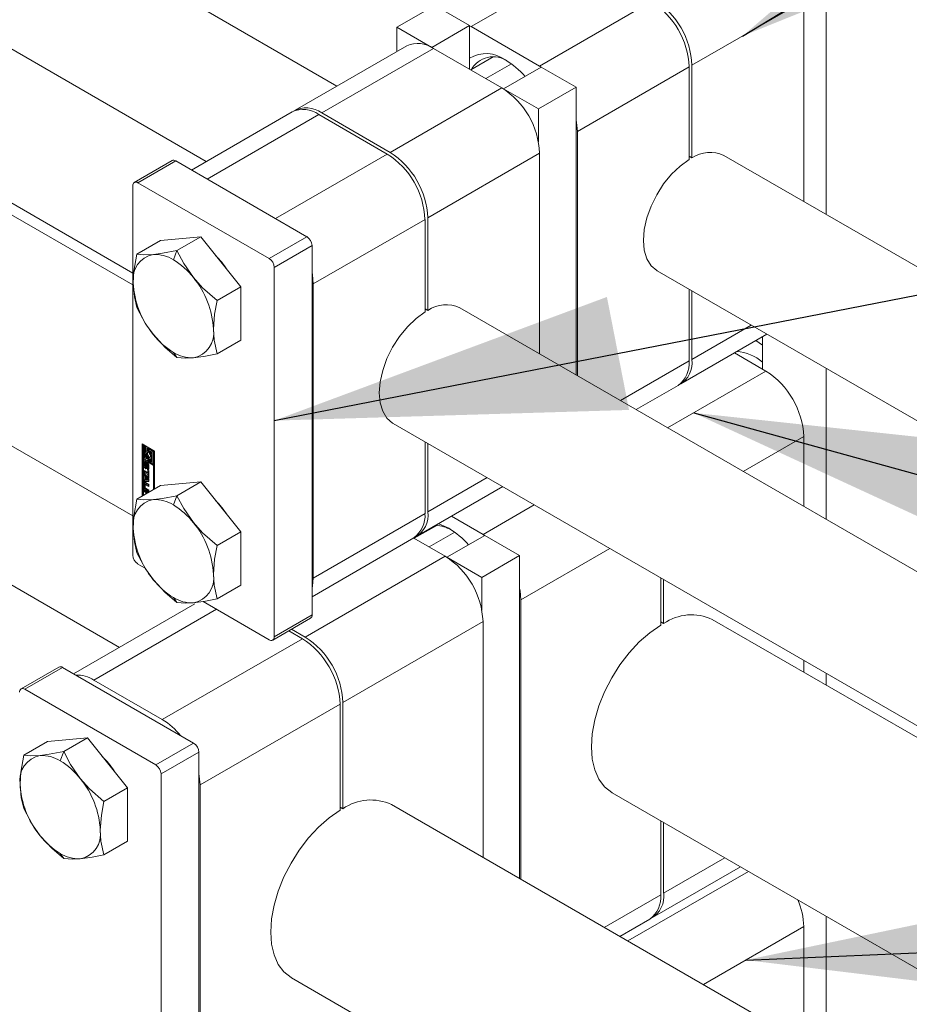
# Model space of a CAD drawing. Header units: millimetres. Extents: x 450 to 25135, y 150 to 17673.
# Tile 92 of 201: x 3093 to 3360, y 15965 to 16260. Entities that reach past the tile are written whole.
import ezdxf

# ---------------------------------------------------------------- set-up
doc = ezdxf.new("R2010")
doc.units = ezdxf.units.MM
doc.linetypes.add('SLD-Continua', pattern=[0])
doc.layers.add('COTAS', color=1, linetype='SLD-Continua')
doc.styles.get("Standard").update_dxf_attribs({"font": 'ARIALN.TTF'})
doc.dimstyles.new('SLDDIMSTYLE0', dxfattribs={"dimtxt": 0.18, "dimasz": 105, "dimexe": 0, "dimexo": 0.0625, "dimgap": 0, "dimtad": 0, "dimtih": 1, "dimtoh": 1, "dimdec": 0, "dimrnd": 1e-09, "dimzin": 0, "dimdsep": 46, "dimtxsty": 'Standard', "dimsah": 1, "dimcen": 0.09, "dimadec": 0, "dimazin": 0, "dimtfac": 105, "dimtdec": 0, "dimtofl": 0, "dimtmove": 0, "dimatfit": 3, "dimfxl": 1, "dimfrac": 2, "dimtolj": 1, "dimtzin": 0, "dimarcsym": 0})

msp = doc.modelspace()

# ---------------------------------------------------------------- linework, layer by layer
at = {"color": 7, "linetype": 'SLD-Continua', "lineweight": 18, "ltscale": 30}
for p, q in [((3149.33, 16217.82), (2481.11, 16603.57)), ((2461.11, 16568.93), (3127.31, 16184.35)), ((2885.38, 16415.45), (3188.52, 16240.44)), ((3127.31, 16180.83), (2872.19, 16328.1)), ((2842.19, 16276.14), (3127.31, 16111.55)), ((3123.27, 16072.13), (2776.02, 16272.59)), ((3703.91, 15989.1), (3304.54, 16219.66)), ((3284.54, 16185.02), (3703.91, 15942.92)), ((3703.91, 15897.67), (3225.34, 16173.94)), ((3205.34, 16139.3), (3703.91, 15851.48)), ((3703.91, 15847.96), (3301.05, 16080.53)), ((3271.05, 16028.56), (3703.91, 15778.68)), ((3703.91, 15736.93), (3204.88, 16025.01)), ((3174.89, 15973.05), (3703.91, 15667.65))]:
    msp.add_line(p, q, dxfattribs=at)
at = {"layer": 'COTAS', "linetype": 'SLD-Continua', "lineweight": 18, "ltscale": 30}
for p, q in [((3335.2, 16329.92), (3335.2, 16201.96)), ((3228.78, 16258.27), (3262.29, 16277.62)), ((3206.5, 16258.07), (3217.82, 16264.6)), ((3228.28, 16258.56), (3217.82, 16264.6)), ((3249.28, 16246.43), (3282.8, 16265.78)), ((3328.48, 16266.02), (3294.96, 16246.68)), ((3328.48, 16266.02), (3328.48, 16205.84)), ((3206.5, 16258.07), (3216.97, 16252.03)), ((3206.5, 16250.82), (3206.5, 16258.07)), ((3216.97, 16252.03), (3228.28, 16258.56)), ((3228.28, 16245.49), (3228.28, 16258.56)), ((3228.28, 16258.54), (3228.78, 16258.27)), ((3249.28, 16246.43), (3228.78, 16258.27)), ((3209.46, 16252.53), (3175.95, 16233.18)), ((3217.46, 16251.74), (3183.95, 16232.39)), ((3216.97, 16252.03), (3216.97, 16252.01)), ((3217.46, 16251.74), (3237.97, 16239.9)), ((3235.4, 16249.16), (3228.66, 16245.27)), ((3233.15, 16242.69), (3240.81, 16247.11)), ((3238.46, 16239.62), (3249.78, 16246.15)), ((3249.28, 16246.43), (3249.77, 16246.14)), ((3260.24, 16240.11), (3249.78, 16246.15)), ((3260.6, 16226.84), (3294.11, 16246.19)), ((3294.11, 16218.42), (3294.11, 16246.19)), ((3294.96, 16246.68), (3294.96, 16218.91)), ((3237.97, 16239.9), (3204.45, 16220.55)), ((3238.46, 16239.62), (3238.46, 16239.6)), ((3238.46, 16239.62), (3248.93, 16233.57)), ((3248.93, 16233.57), (3260.24, 16240.11)), ((3260.24, 16153.79), (3260.24, 16240.11)), ((3175.1, 16232.69), (3144.89, 16215.26)), ((3183.95, 16232.39), (3204.45, 16220.55)), ((3248.93, 16233.57), (3248.93, 16223.75)), ((3149.58, 16212.55), (3183.1, 16231.9)), ((3203.6, 16220.06), (3183.1, 16231.9)), ((3260.6, 16226.84), (3260.6, 16153.59)), ((3249.28, 16220.31), (3215.77, 16200.96)), ((3249.28, 16220.31), (3249.28, 16160.12)), ((3139.08, 16218.09), (3127.76, 16211.56)), ((3128.86, 16211.45), (3140.18, 16217.98)), ((3179.49, 16195.28), (3140.18, 16217.98)), ((3170.09, 16200.71), (3203.6, 16220.06)), ((3294.11, 16219.4), (3294.96, 16218.91)), ((3128.86, 16211.45), (3168.18, 16188.75)), ((3170.09, 16200.71), (3149.58, 16212.55)), ((3127.31, 16210.55), (3127.31, 16099.83)), ((3181.4, 16181.12), (3214.92, 16200.47)), ((3214.92, 16172.7), (3214.92, 16200.47)), ((3215.77, 16200.96), (3215.77, 16173.19)), ((3135.65, 16194.15), (3128.52, 16190.04)), ((3147.67, 16195.23), (3135.65, 16194.15)), ((3147.67, 16195.23), (3140.54, 16191.11)), ((3159.69, 16180.27), (3147.67, 16195.23)), ((3168.18, 16188.75), (3179.49, 16195.28)), ((3140.54, 16191.11), (3139.47, 16188.34)), ((3169.73, 16186.06), (3181.05, 16192.59)), ((3181.05, 16081.87), (3181.05, 16192.59)), ((3169.73, 16186.06), (3169.73, 16075.34)), ((3159.69, 16180.27), (3152.56, 16176.16)), ((3159.69, 16164.24), (3159.69, 16180.27)), ((3181.4, 16181.12), (3181.4, 16092.93)), ((3294.11, 16158), (3294.11, 16179.49)), ((3294.96, 16179), (3294.96, 16158.49)), ((3214.92, 16173.68), (3215.77, 16173.19)), ((3312.73, 16168.74), (3294.96, 16158.49)), ((3159.69, 16164.24), (3152.56, 16160.13)), ((3291.65, 16151.16), (3317.41, 16166.04)), ((3316.1, 16165.28), (3316.1, 16155.59)), ((3316.1, 16162.78), (3314.07, 16164.11)), ((3139.47, 16160.58), (3140.54, 16159.05)), ((3307.71, 16160.43), (3317.16, 16154.97)), ((3273.53, 16146.12), (3294.11, 16158)), ((3335.2, 16155.77), (3335.2, 16110.52)), ((3317.16, 16154.97), (3287.68, 16137.95)), ((3278.22, 16143.41), (3290.8, 16150.67)), ((3328.48, 16135.38), (3310.31, 16124.89)), ((3328.48, 16135.38), (3328.48, 16114.4)), ((3130.13, 16133.14), (3133.85, 16131)), ((3130.13, 16117.48), (3130.13, 16133.14)), ((3130.42, 16132.98), (3130.42, 16117.64)), ((3130.77, 16132.7), (3130.48, 16132.54)), ((3130.48, 16132.54), (3130.48, 16128.78)), ((3130.84, 16132.33), (3130.48, 16132.54)), ((3131.12, 16132.5), (3130.77, 16132.7)), ((3131.12, 16132.5), (3130.84, 16132.33)), ((3130.84, 16128.98), (3130.84, 16132.33)), ((3131.12, 16130.74), (3131.12, 16132.5)), ((3131.75, 16132.13), (3131.47, 16131.97)), ((3131.47, 16131.97), (3131.47, 16131.01)), ((3131.82, 16131.77), (3131.47, 16131.97)), ((3132.1, 16131.93), (3131.75, 16132.13)), ((3132.1, 16131.93), (3131.82, 16131.77)), ((3131.82, 16130.55), (3131.82, 16131.77)), ((3132.1, 16130.72), (3132.1, 16131.93)), ((3132.45, 16131.73), (3132.17, 16131.57)), ((3133.78, 16130.96), (3132.45, 16131.73)), ((3214.92, 16112.28), (3214.92, 16133.77)), ((3215.77, 16133.28), (3215.77, 16112.77)), ((3130.48, 16128.78), (3131.82, 16128.01)), ((3131.12, 16129.14), (3130.84, 16128.98)), ((3131.47, 16128.62), (3130.84, 16128.98)), ((3131.12, 16129.14), (3131.12, 16129.85)), ((3131.47, 16128.94), (3131.12, 16129.14)), ((3131.47, 16131.04), (3131.32, 16130.96)), ((3131.47, 16129.17), (3131.47, 16128.62)), ((3132.1, 16130.72), (3131.82, 16130.55)), ((3132.1, 16129.39), (3131.82, 16129.23)), ((3131.82, 16128.01), (3131.82, 16129.23)), ((3132.1, 16128.17), (3132.1, 16129.39)), ((3133.5, 16130.8), (3132.17, 16131.57)), ((3132.17, 16131.57), (3132.17, 16130.35)), ((3132.45, 16129.19), (3132.17, 16129.02)), ((3132.17, 16129.02), (3132.17, 16127.81)), ((3132.53, 16129.18), (3132.45, 16129.19)), ((3132.52, 16130.96), (3133.15, 16130.6)), ((3132.52, 16130.41), (3132.52, 16130.96)), ((3132.8, 16130.57), (3132.52, 16130.41)), ((3132.67, 16128.62), (3132.95, 16128.78)), ((3132.8, 16130.57), (3132.8, 16130.8)), ((3133.15, 16130.6), (3133.15, 16127.24)), ((3133.78, 16130.96), (3133.5, 16130.8)), ((3133.5, 16127.04), (3133.5, 16130.8)), ((3133.78, 16127.2), (3133.78, 16130.96)), ((3133.85, 16131), (3133.85, 16119.62)), ((3130.48, 16128.37), (3130.77, 16128.54)), ((3133.5, 16126.64), (3130.48, 16128.37)), ((3130.48, 16128.37), (3130.48, 16117.68)), ((3130.92, 16127.74), (3130.63, 16127.58)), ((3130.63, 16126.57), (3130.63, 16127.58)), ((3130.92, 16126.73), (3130.63, 16126.57)), ((3133.78, 16126.8), (3130.77, 16128.54)), ((3130.92, 16126.73), (3130.92, 16127.74)), ((3131.01, 16127.28), (3131.01, 16126.42)), ((3131.11, 16127.45), (3131.06, 16127.42)), ((3131.11, 16127.44), (3131.08, 16127.42)), ((3131.09, 16125.77), (3131.38, 16125.93)), ((3131.11, 16127.83), (3131.11, 16127.41)), ((3131.11, 16127.41), (3131.11, 16127.42)), ((3131.11, 16127.42), (3131.11, 16127.42)), ((3131.15, 16126.18), (3131.44, 16126.34)), ((3131.44, 16126.34), (3131.16, 16126.18)), ((3131.47, 16126.38), (3131.19, 16126.22)), ((3131.21, 16126.3), (3131.23, 16127.24)), ((3131.49, 16126.46), (3131.21, 16126.3)), ((3131.51, 16127.4), (3131.23, 16127.24)), ((3131.44, 16126.34), (3131.44, 16126.34)), ((3131.49, 16126.46), (3131.51, 16127.4)), ((3131.57, 16126.96), (3131.55, 16126.02)), ((3131.9, 16127.26), (3131.62, 16127.09)), ((3131.91, 16127.26), (3131.63, 16127.1)), ((3131.66, 16125.44), (3131.67, 16125.86)), ((3131.95, 16127.25), (3131.67, 16127.09)), ((3131.95, 16127.25), (3131.67, 16127.09)), ((3131.99, 16127.19), (3131.72, 16127.03)), ((3131.72, 16125.86), (3132, 16126.03)), ((3132.02, 16126.05), (3131.74, 16125.89)), ((3132.04, 16127.11), (3131.75, 16126.94)), ((3132.04, 16127.02), (3131.76, 16126.86)), ((3131.76, 16126), (3131.76, 16126.86)), ((3132.04, 16126.16), (3131.76, 16126)), ((3132.04, 16126.1), (3131.76, 16125.94)), ((3132.1, 16128.17), (3131.82, 16128.01)), ((3131.95, 16126), (3131.95, 16125.61)), ((3132.04, 16126.16), (3132.04, 16127.02)), ((3132.15, 16126.71), (3132.15, 16125.7)), ((3132.17, 16127.81), (3132.52, 16127.61)), ((3132.52, 16127.61), (3132.52, 16128.56)), ((3132.8, 16127.77), (3132.52, 16127.61)), ((3132.8, 16127.77), (3132.8, 16128.7)), ((3133.15, 16127.24), (3133.5, 16127.04)), ((3133.78, 16127.2), (3133.5, 16127.04)), ((3133.78, 16126.8), (3133.5, 16126.64)), ((3133.5, 16119.42), (3133.5, 16126.64)), ((3133.78, 16119.58), (3133.78, 16126.8)), ((3130.68, 16125.15), (3131.79, 16124.51)), ((3130.68, 16124.6), (3130.68, 16125.15)), ((3130.96, 16124.76), (3130.68, 16124.6)), ((3131.79, 16123.96), (3130.68, 16124.6)), ((3130.68, 16124.37), (3132.14, 16122.63)), ((3130.68, 16123.78), (3130.68, 16124.37)), ((3130.96, 16123.94), (3130.68, 16123.78)), ((3130.93, 16123.49), (3130.68, 16123.78)), ((3131.21, 16123.65), (3130.93, 16123.49)), ((3130.93, 16122.37), (3130.93, 16123.49)), ((3130.96, 16124.76), (3130.96, 16124.98)), ((3132.07, 16124.12), (3130.96, 16124.76)), ((3130.96, 16123.94), (3130.96, 16124.03)), ((3131.21, 16123.65), (3130.96, 16123.94)), ((3131.21, 16122.54), (3131.21, 16123.65)), ((3131.53, 16123.27), (3131.25, 16123.11)), ((3131.25, 16123.11), (3131.25, 16122.38)), ((3131.83, 16122.41), (3131.25, 16123.11)), ((3132.11, 16122.58), (3131.53, 16123.27)), ((3131.95, 16125.61), (3131.66, 16125.44)), ((3131.69, 16125.43), (3131.97, 16125.59)), ((3131.79, 16125.26), (3132.14, 16125.05)), ((3131.79, 16124.51), (3131.79, 16125.26)), ((3132.07, 16124.67), (3131.79, 16124.51)), ((3132.07, 16124.12), (3131.79, 16123.96)), ((3131.79, 16123.21), (3131.79, 16123.96)), ((3132.07, 16123.37), (3131.79, 16123.21)), ((3132.14, 16123), (3131.79, 16123.21)), ((3132.07, 16124.67), (3132.07, 16125.09)), ((3132.07, 16123.37), (3132.07, 16124.12)), ((3132.14, 16123.33), (3132.07, 16123.37)), ((3132.14, 16125.05), (3132.14, 16123)), ((3233.53, 16123.03), (3215.77, 16112.77)), ((3135.65, 16120.66), (3128.52, 16116.55)), ((3130.92, 16121.47), (3130.64, 16121.31)), ((3130.64, 16120.14), (3130.64, 16121.31)), ((3130.92, 16120.3), (3130.64, 16120.14)), ((3130.68, 16122.36), (3130.93, 16122.37)), ((3130.68, 16121.77), (3130.68, 16122.36)), ((3130.96, 16121.94), (3130.68, 16121.77)), ((3132.14, 16121.83), (3130.68, 16121.77)), ((3130.92, 16120.3), (3130.92, 16121.47)), ((3131.21, 16122.54), (3130.93, 16122.37)), ((3130.96, 16121.94), (3130.96, 16122.4)), ((3132.14, 16121.98), (3130.96, 16121.94)), ((3131, 16120.9), (3131, 16120.12)), ((3131.32, 16121.16), (3131.04, 16121)), ((3131.09, 16121.57), (3132.14, 16120.96)), ((3131.42, 16121.15), (3131.14, 16120.99)), ((3132.14, 16120.41), (3131.14, 16120.99)), ((3131.14, 16119.87), (3132.14, 16119.29)), ((3131.25, 16122.38), (3131.83, 16122.41)), ((3132.14, 16120.73), (3131.42, 16121.15)), ((3132.11, 16122.58), (3131.83, 16122.41)), ((3132.14, 16122.63), (3132.14, 16121.83)), ((3132.14, 16120.96), (3132.14, 16120.41)), ((3147.67, 16121.74), (3135.65, 16120.66)), ((3147.67, 16121.74), (3140.54, 16117.62)), ((3159.69, 16106.78), (3147.67, 16121.74)), ((3212.45, 16105.44), (3238.22, 16120.32)), ((3130.68, 16119.39), (3132.07, 16118.59)), ((3130.68, 16118.85), (3130.68, 16119.39)), ((3130.96, 16119.01), (3130.68, 16118.85)), ((3131.18, 16118.56), (3130.68, 16118.85)), ((3130.96, 16119.01), (3130.96, 16119.23)), ((3131.46, 16118.72), (3130.96, 16119.01)), ((3131.37, 16119.51), (3131.09, 16119.35)), ((3132.14, 16118.74), (3131.09, 16119.35)), ((3131.46, 16118.72), (3131.18, 16118.56)), ((3131.18, 16118.08), (3131.18, 16118.56)), ((3132.14, 16119.07), (3131.37, 16119.51)), ((3131.46, 16118.25), (3131.46, 16118.72)), ((3131.82, 16118.52), (3131.54, 16118.35)), ((3131.59, 16118.32), (3131.54, 16118.35)), ((3131.54, 16118.35), (3131.54, 16118.29)), ((3131.87, 16118.48), (3131.82, 16118.52)), ((3132.14, 16119.29), (3132.14, 16118.74)), ((3140.54, 16117.62), (3139.47, 16114.86)), ((3232.31, 16105.99), (3247.68, 16114.86)), ((3181.4, 16092.93), (3214.92, 16112.28)), ((3232.31, 16105.99), (3222.85, 16111.45)), ((3218.43, 16108.72), (3211.69, 16104.83)), ((3159.69, 16106.78), (3152.56, 16102.67)), ((3159.69, 16090.76), (3159.69, 16106.78)), ((3211.92, 16105.16), (3211.79, 16104.88)), ((3216.18, 16102.24), (3223.84, 16106.67)), ((3221.49, 16099.17), (3232.81, 16105.7)), ((3232.31, 16105.99), (3232.8, 16105.7)), ((3243.27, 16099.66), (3232.81, 16105.7)), ((3181.05, 16087.32), (3211.6, 16104.96)), ((3211.54, 16104.92), (3221, 16099.46)), ((3221, 16099.46), (3179, 16075.21)), ((3231.96, 16093.13), (3243.27, 16099.66)), ((3243.27, 16002.85), (3243.27, 16099.66)), ((3243.63, 16086.39), (3270.3, 16101.8)), ((3128.86, 16097.13), (3131.02, 16095.89)), ((3221.49, 16099.17), (3221.49, 16099.16)), ((3221.49, 16099.17), (3231.96, 16093.13)), ((3159.69, 16090.76), (3152.56, 16086.64)), ((3231.96, 16093.13), (3231.96, 16083.31)), ((3285.63, 16078.79), (3285.63, 16092.95)), ((3286.48, 16092.46), (3286.48, 16079.28)), ((3145.87, 16085.17), (3109.54, 16064.2)), ((3139.47, 16087.09), (3140.54, 16085.57)), ((3148.37, 16085.87), (3168.18, 16074.44)), ((3243.63, 16086.39), (3243.63, 16002.65)), ((3115.64, 16062.31), (3152.41, 16083.54)), ((3169.73, 16075.34), (3181.05, 16081.87)), ((3169.28, 16074.33), (3180.59, 16080.86)), ((3232.31, 16079.86), (3190.31, 16055.61)), ((3232.31, 16079.86), (3232.31, 16009.18)), ((3285.63, 16079.77), (3286.48, 16079.28)), ((3178.15, 16074.72), (3174.05, 16077.09)), ((3174.9, 16077.58), (3179, 16075.21)), ((3136.14, 16050.47), (3178.15, 16074.72)), ((3328.48, 16068.21), (3328.48, 16064.69)), ((3105.13, 16066.22), (3093.82, 16059.69)), ((3094.92, 16059.58), (3106.23, 16066.11)), ((3145.55, 16043.41), (3106.23, 16066.11)), ((3335.2, 16064.33), (3335.2, 16060.81)), ((3136.14, 16050.47), (3115.64, 16062.31)), ((3094.92, 16059.58), (3134.24, 16036.88)), ((3147.46, 16030.88), (3189.46, 16055.13)), ((3189.46, 16023.28), (3189.46, 16055.13)), ((3190.31, 16055.61), (3190.31, 16023.76)), ((3101.71, 16043.91), (3094.58, 16039.8)), ((3113.73, 16044.99), (3101.71, 16043.91)), ((3113.73, 16044.99), (3106.6, 16040.87)), ((3125.75, 16030.03), (3113.73, 16044.99)), ((3134.24, 16036.88), (3145.55, 16043.41)), ((3106.6, 16040.87), (3105.53, 16038.1)), ((3135.79, 16034.19), (3147.1, 16040.72)), ((3147.1, 15908.76), (3147.1, 16040.72)), ((3135.79, 16034.19), (3135.79, 15902.23)), ((3125.75, 16030.03), (3118.62, 16025.92)), ((3125.75, 16014), (3125.75, 16030.03)), ((3147.46, 16030.88), (3147.46, 15918.2)), ((3189.46, 16024.25), (3190.31, 16023.76)), ((3285.63, 15997.96), (3285.63, 16020.15)), ((3286.48, 16019.66), (3286.48, 15998.45)), ((3125.75, 16014), (3118.62, 16009.89)), ((3105.53, 16010.34), (3106.6, 16008.81)), ((3304.85, 16009.05), (3286.48, 15998.45)), ((3311.92, 16004.97), (3275.76, 15984.09)), ((3283.16, 15991.12), (3309.54, 16006.35)), ((3268.69, 15988.18), (3285.63, 15997.96)), ((3273.37, 15985.47), (3282.31, 15990.63)), ((3335.2, 15991.53), (3335.2, 15949.78)), ((3328.48, 15988.4), (3298.39, 15971.03)), ((3328.48, 15988.4), (3328.48, 15953.66))]:
    msp.add_line(p, q, dxfattribs=at)
at = {"layer": 'COTAS', "linetype": 'SLD-Continua', "lineweight": 18, "ltscale": 30, "flags": 128}
for points in [[(3260.24, 16230.28), (3260.38, 16229.51), (3260.6, 16226.84)], [(3284.54, 16185.02), (3284.39, 16185.11), (3282.69, 16186.58), (3281.43, 16188.64), (3280.66, 16191.2), (3280.39, 16194.17), (3280.66, 16197.45), (3281.43, 16200.91), (3282.69, 16204.42), (3284.39, 16207.85), (3286.46, 16211.08), (3288.83, 16213.99), (3291.41, 16216.46), (3294.11, 16218.42)], [(3140.54, 16191.11), (3136.2, 16190.3), (3133.46, 16189.95)], [(3145.48, 16183.01), (3142.56, 16187.25), (3140.54, 16191.11)], [(3128.52, 16190.04), (3127.65, 16184.91), (3127.45, 16181.4)], [(3133.46, 16189.95), (3130.54, 16189.85), (3128.52, 16190.04)], [(3152.56, 16176.16), (3148.23, 16179.97), (3145.48, 16183.01)], [(3181.05, 16184.56), (3181.18, 16183.79), (3181.4, 16181.12)], [(3127.45, 16181.4), (3127.78, 16177.26), (3128.52, 16174.01)], [(3151.49, 16167.52), (3151.82, 16172.05), (3152.56, 16176.16)], [(3128.52, 16174.01), (3131.12, 16169.19), (3133.46, 16165.91)], [(3205.34, 16139.3), (3205.19, 16139.39), (3203.49, 16140.86), (3202.23, 16142.92), (3201.46, 16145.48), (3201.2, 16148.45), (3201.46, 16151.73), (3202.23, 16155.19), (3203.49, 16158.7), (3205.19, 16162.13), (3207.26, 16165.36), (3209.64, 16168.27), (3212.22, 16170.74), (3214.92, 16172.7)], [(3152.56, 16160.13), (3151.69, 16164.25), (3151.49, 16167.52)], [(3133.46, 16165.91), (3137.04, 16162.06), (3140.54, 16159.05)], [(3140.54, 16159.05), (3143.14, 16158.86), (3145.48, 16158.97)], [(3145.48, 16158.97), (3149.06, 16159.45), (3152.56, 16160.13)], [(3131.47, 16131.01), (3131.29, 16130.94), (3131.15, 16130.8), (3131.07, 16130.59), (3131.04, 16130.34), (3131.07, 16130.05), (3131.15, 16129.75), (3131.29, 16129.45), (3131.47, 16129.17)], [(3131.82, 16129.23), (3131.64, 16129.42), (3131.51, 16129.65), (3131.42, 16129.9), (3131.39, 16130.14), (3131.42, 16130.34), (3131.51, 16130.48), (3131.64, 16130.56), (3131.82, 16130.55)], [(3132.17, 16130.35), (3132.34, 16130.16), (3132.47, 16129.92), (3132.56, 16129.68), (3132.59, 16129.44), (3132.56, 16129.24), (3132.47, 16129.1), (3132.34, 16129.02), (3132.17, 16129.02)], [(3132.52, 16128.56), (3132.7, 16128.64), (3132.83, 16128.78), (3132.92, 16128.98), (3132.95, 16129.24), (3132.92, 16129.52), (3132.83, 16129.83), (3132.7, 16130.13), (3132.52, 16130.41)], [(3130.94, 16127.9), (3130.93, 16127.84), (3130.92, 16127.74)], [(3131.38, 16125.93), (3131.46, 16125.89), (3131.53, 16125.88)], [(3131.54, 16127.56), (3131.52, 16127.5), (3131.51, 16127.4)], [(3131.67, 16127.09), (3131.67, 16127.09), (3131.67, 16127.09), (3131.67, 16127.09), (3131.67, 16127.09), (3131.67, 16127.09), (3131.67, 16127.09), (3131.67, 16127.09), (3131.67, 16127.09)], [(3131.91, 16127.26), (3131.91, 16127.26), (3131.9, 16127.26)], [(3132.04, 16127.11), (3132.03, 16127.12), (3132.03, 16127.13)], [(3131.97, 16125.59), (3132.06, 16125.55), (3132.12, 16125.54)], [(3130.94, 16121.62), (3130.93, 16121.57), (3130.92, 16121.47)], [(3140.54, 16117.62), (3136.2, 16116.81), (3133.46, 16116.47)], [(3145.48, 16109.53), (3142.56, 16113.76), (3140.54, 16117.62)], [(3128.52, 16116.55), (3127.65, 16111.42), (3127.45, 16107.91)], [(3133.46, 16116.47), (3130.54, 16116.37), (3128.52, 16116.55)], [(3152.56, 16102.67), (3148.23, 16106.48), (3145.48, 16109.53)], [(3218.98, 16109.21), (3219.3, 16109.1), (3222.06, 16107.83)], [(3127.45, 16107.91), (3127.78, 16103.77), (3128.52, 16100.52)], [(3151.49, 16094.04), (3151.82, 16098.56), (3152.56, 16102.67)], [(3128.52, 16100.52), (3131.12, 16095.7), (3133.46, 16092.42)], [(3152.56, 16086.64), (3151.69, 16090.76), (3151.49, 16094.04)], [(3133.46, 16092.42), (3137.04, 16088.57), (3140.54, 16085.57)], [(3181.4, 16092.93), (3181.18, 16090.51), (3181.05, 16089.9)], [(3243.27, 16089.84), (3243.41, 16089.07), (3243.63, 16086.39)], [(3140.54, 16085.57), (3143.14, 16085.37), (3145.48, 16085.48)], [(3145.48, 16085.48), (3149.06, 16085.96), (3152.56, 16086.64)], [(3271.05, 16028.56), (3270.9, 16028.65), (3268.79, 16030.34), (3267.09, 16032.61), (3265.85, 16035.41), (3265.09, 16038.66), (3264.84, 16042.3), (3265.09, 16046.23), (3265.85, 16050.36), (3267.09, 16054.59), (3268.79, 16058.82), (3270.9, 16062.95), (3273.38, 16066.87), (3276.16, 16070.5), (3279.17, 16073.75), (3282.36, 16076.53), (3285.63, 16078.79)], [(3106.6, 16040.87), (3102.26, 16040.06), (3099.52, 16039.71)], [(3111.54, 16032.77), (3108.62, 16037.01), (3106.6, 16040.87)], [(3094.58, 16039.8), (3093.71, 16034.67), (3093.51, 16031.16)], [(3099.52, 16039.71), (3096.6, 16039.61), (3094.58, 16039.8)], [(3147.1, 16034.32), (3147.24, 16033.55), (3147.46, 16030.88)], [(3118.62, 16025.92), (3114.28, 16029.73), (3111.54, 16032.77)], [(3093.51, 16031.16), (3093.84, 16027.02), (3094.58, 16023.77)], [(3117.55, 16017.28), (3117.88, 16021.81), (3118.62, 16025.92)], [(3094.58, 16023.77), (3097.18, 16018.95), (3099.52, 16015.67)], [(3174.89, 15973.05), (3174.74, 15973.14), (3172.62, 15974.82), (3170.93, 15977.09), (3169.68, 15979.89), (3168.93, 15983.15), (3168.67, 15986.78), (3168.93, 15990.71), (3169.68, 15994.84), (3170.93, 15999.07), (3172.62, 16003.3), (3174.74, 16007.43), (3177.21, 16011.36), (3179.99, 16014.99), (3183.01, 16018.23), (3186.19, 16021.02), (3189.46, 16023.28)], [(3118.62, 16009.89), (3117.75, 16014.01), (3117.55, 16017.28)], [(3099.52, 16015.67), (3103.1, 16011.82), (3106.6, 16008.81)], [(3106.6, 16008.81), (3109.2, 16008.62), (3111.54, 16008.73)], [(3111.54, 16008.73), (3115.12, 16009.21), (3118.62, 16009.89)]]:
    msp.add_lwpolyline(points, dxfattribs=at)
at = {"layer": 'COTAS', "linetype": 'SLD-Continua', "lineweight": 18, "ltscale": 900}
for centre, radius, start, end in [((3269.55, 16245.07), 24.59, 2.6042, 57.3945), ((3270.4, 16245.56), 24.59, 2.606, 57.3947), ((3212.78, 16245.2), 8.05, 54.3826, 114.3068), ((3233.3, 16240.63), 9.55, 53.1279, 121.6763), ((3235.37, 16241.69), 7.54, 54.4068, 151.2122), ((3225.81, 16226.33), 25.61, 41.6606, 58.9275), ((3224.72, 16219.19), 24.59, 2.6062, 57.3949), ((3178.41, 16225.36), 8.05, 54.3795, 114.3092), ((3179.33, 16226.2), 7.72, 53.3072, 119.5134), ((3191.2, 16199.84), 24.59, 2.6048, 57.3963), ((3300.42, 16210.78), 9.79, 65.1252, 123.863), ((3139.53, 16217.08), 1.11, 54.3807, 114.3063), ((3190.35, 16199.35), 24.59, 2.6043, 57.3947), ((3128.25, 16210.71), 0.961, 50.7881, 189.2299), ((3177.67, 16192.44), 3.38, 2.6089, 57.3862), ((3134.83, 16182.6), 7.48, 100.5479, 189.2495), ((3133.89, 16179.53), 10.43, 57.6533, 92.3552), ((3128.03, 16169.39), 22.14, 37.9831, 58.8906), ((3134.57, 16171.83), 25.01, 32.7022, 45.4848), ((3166.36, 16185.91), 3.38, 2.599, 57.3962), ((3125.42, 16166.32), 26.09, 2.6379, 39.7714), ((3153.51, 16182.6), 26.09, 182.6406, 219.7714), ((3221.22, 16165.06), 9.79, 65.1265, 123.8632), ((3144.11, 16166.32), 7.48, 280.5489, 9.2536), ((3150.9, 16179.53), 22.13, 217.9797, 238.894), ((3145.05, 16169.39), 10.43, 237.6502, 272.3583), ((3287.51, 16157.48), 7.52, 299.4919, 7.6896), ((3307.67, 16148.01), 12.81, 48.8465, 86.9247), ((3285.75, 16157.37), 8.38, 307.0068, 4.3099), ((3303.91, 16134.26), 24.59, 2.6062, 57.3949), ((3132.76, 16130.24), 1.08, 162.4579, 232.2336), ((3130.98, 16129.21), 2.27, 17.6319, 36.8744), ((3132.69, 16129.22), 0.509, 301.0617, 334.7954), ((3130.91, 16127.62), 0.284, 50.768, 189.2707), ((3131.63, 16126.61), 0.998, 182.5653, 237.4183), ((3131.83, 16126.76), 0.919, 181.7502, 208.4035), ((3131.32, 16127.29), 0.309, 167.24, 180.4403), ((3131.42, 16126.42), 0.406, 180.264, 196.2529), ((3131.15, 16127.32), 0.133, 140.9325, 166.6574), ((3131.32, 16126.38), 0.301, 194.6449, 213.4494), ((3131.08, 16127.38), 0.0484, 95.2326, 137.8975), ((3131.18, 16126.29), 0.132, 214.0499, 237.9042), ((3131.08, 16127.36), 0.0588, 61.168, 88.8753), ((3131.39, 16128.31), 0.557, 237.6083, 240.073), ((3131.27, 16125.99), 0.282, 230.4664, 7.1597), ((3131.14, 16126.22), 0.0433, 233.6397, 299.0621), ((3131.8, 16126.65), 0.835, 214.5681, 239.1761), ((3131.11, 16126.25), 0.0879, 303.7806, 336.8529), ((3130.95, 16126.31), 0.255, 337.1957, 356.756), ((3131.51, 16127.28), 0.284, 50.863, 189.5981), ((3131.39, 16126.41), 0.0888, 304.0037, 336.8038), ((3131.24, 16126.48), 0.255, 337.1819, 356.7343), ((3131.92, 16126.96), 0.351, 170.9925, 179.1392), ((3131.77, 16126.98), 0.199, 153.9579, 169.9517), ((3131.66, 16127.03), 0.0699, 115.2784, 153.0114), ((3131.64, 16127.05), 0.0467, 55.2638, 110.4862), ((3131.6, 16126.98), 0.135, 24.3191, 57.3479), ((3131.69, 16125.91), 0.0521, 237.1471, 277.7133), ((3131.15, 16126.66), 1, 2.6666, 57.361), ((3131.69, 16125.91), 0.0512, 280.5353, 334.151), ((3131.4, 16126.87), 0.36, 11.5254, 26.4973), ((3131.62, 16125.96), 0.141, 328.7092, 350.4487), ((3131.4, 16126.86), 0.358, 359.5245, 12.9213), ((3131.46, 16125.99), 0.304, 348.8477, 0.5843), ((3131.93, 16127.22), 0.0452, 58.7822, 110.8912), ((3131.96, 16126.08), 0.0674, 304.1836, 329.9873), ((3131.91, 16126.12), 0.132, 327.9685, 351.2787), ((3131.63, 16127.02), 0.414, 0.7489, 12.3464), ((3131.76, 16126.16), 0.286, 348.0307, 0.5043), ((3130.94, 16124.22), 1.42, 58.3992, 59.5015), ((3131.87, 16125.65), 0.284, 230.8292, 9.1358), ((3132.19, 16125.98), 0.444, 236.6931, 240.1586), ((3130.91, 16121.35), 0.279, 50.7616, 189.247), ((3131.62, 16120.18), 0.984, 182.5984, 237.3855), ((3131.9, 16120.34), 0.984, 182.6064, 237.385), ((3131.08, 16120.92), 0.0895, 50.7525, 189.2434), ((3131.31, 16120.14), 0.315, 182.5936, 237.4105), ((3131.36, 16121.06), 0.103, 54.4146, 114.2962), ((3134.83, 16109.12), 7.48, 100.5474, 189.25), ((3133.89, 16106.04), 10.43, 57.6533, 92.3552), ((3128.03, 16095.9), 22.13, 37.9828, 58.8922), ((3134.57, 16098.34), 25.01, 32.7022, 45.4848), ((3206.56, 16111.65), 8.38, 307.006, 4.31), ((3208.34, 16111.76), 7.49, 298.6895, 7.772), ((3125.42, 16092.83), 26.09, 2.6383, 39.7707), ((3217.48, 16097.79), 10.97, 61.0334, 86.4747), ((3153.51, 16109.12), 26.1, 182.641, 219.771), ((3208.84, 16085.89), 25.61, 41.6606, 58.9275), ((3130.68, 16099.98), 3.38, 182.5991, 237.3939), ((3207.75, 16078.74), 24.59, 2.6048, 57.3959), ((3144.11, 16092.83), 7.48, 280.5483, 9.2534), ((3150.9, 16106.04), 22.13, 217.9806, 238.8932), ((3145.05, 16095.9), 10.43, 237.6499, 272.3607), ((3179.94, 16081.76), 1.11, 305.68, 5.6172), ((3294.85, 16067.21), 14.69, 65.0264, 124.7398), ((3168.78, 16075.18), 0.961, 230.7948, 9.2232), ((3164.9, 16054.01), 24.59, 2.6062, 57.3949), ((3165.75, 16054.5), 24.59, 2.6058, 57.3932), ((3105.59, 16065.21), 1.11, 54.3856, 114.3014), ((3110.4, 16054.1), 9.74, 57.4305, 91.3808), ((3094.31, 16058.83), 0.961, 50.7968, 189.2212), ((3125.29, 16032.55), 20.95, 38.7944, 58.8062), ((3143.73, 16040.56), 3.38, 2.5991, 57.3939), ((3100.88, 16032.36), 7.48, 100.5471, 189.2546), ((3099.95, 16029.29), 10.43, 57.6485, 92.3621), ((3094.09, 16019.16), 22.13, 37.9797, 58.894), ((3100.53, 16021.51), 25.14, 32.7357, 45.4513), ((3132.41, 16034.03), 3.38, 2.6166, 57.3916), ((3091.48, 16016.08), 26.09, 2.6406, 39.7714), ((3119.57, 16032.36), 26.09, 182.6379, 219.7714), ((3198.68, 16011.69), 14.69, 65.0258, 124.7404), ((3110.17, 16016.08), 7.48, 280.5474, 9.25), ((3116.96, 16029.29), 22.13, 217.9819, 238.8918), ((3111.11, 16019.16), 10.43, 237.6533, 272.3552), ((3277.27, 15997.33), 8.38, 307.0012, 4.3155), ((3279.03, 15997.44), 7.52, 299.484, 7.6975), ((3307.16, 15987.92), 21.32, 1.2925, 23.5312)]:
    msp.add_arc(centre, radius, start, end, dxfattribs=at)

# ---------------------------------------------------------------- leaders
at = {"layer": 'COTAS', "ltscale": 30}
for points in [[(3310.14, 16255.44), (3815.64, 16563.23)], [(3169.73, 16140.12), (3812.14, 16265.69)], [(3295.48, 16142.45), (3812.14, 15999.64)], [(3311.1, 15978.37), (3812.14, 15999.64)]]:
    msp.add_leader(points, dimstyle='SLDDIMSTYLE0', dxfattribs=at)

doc.saveas('drawing.dxf')
